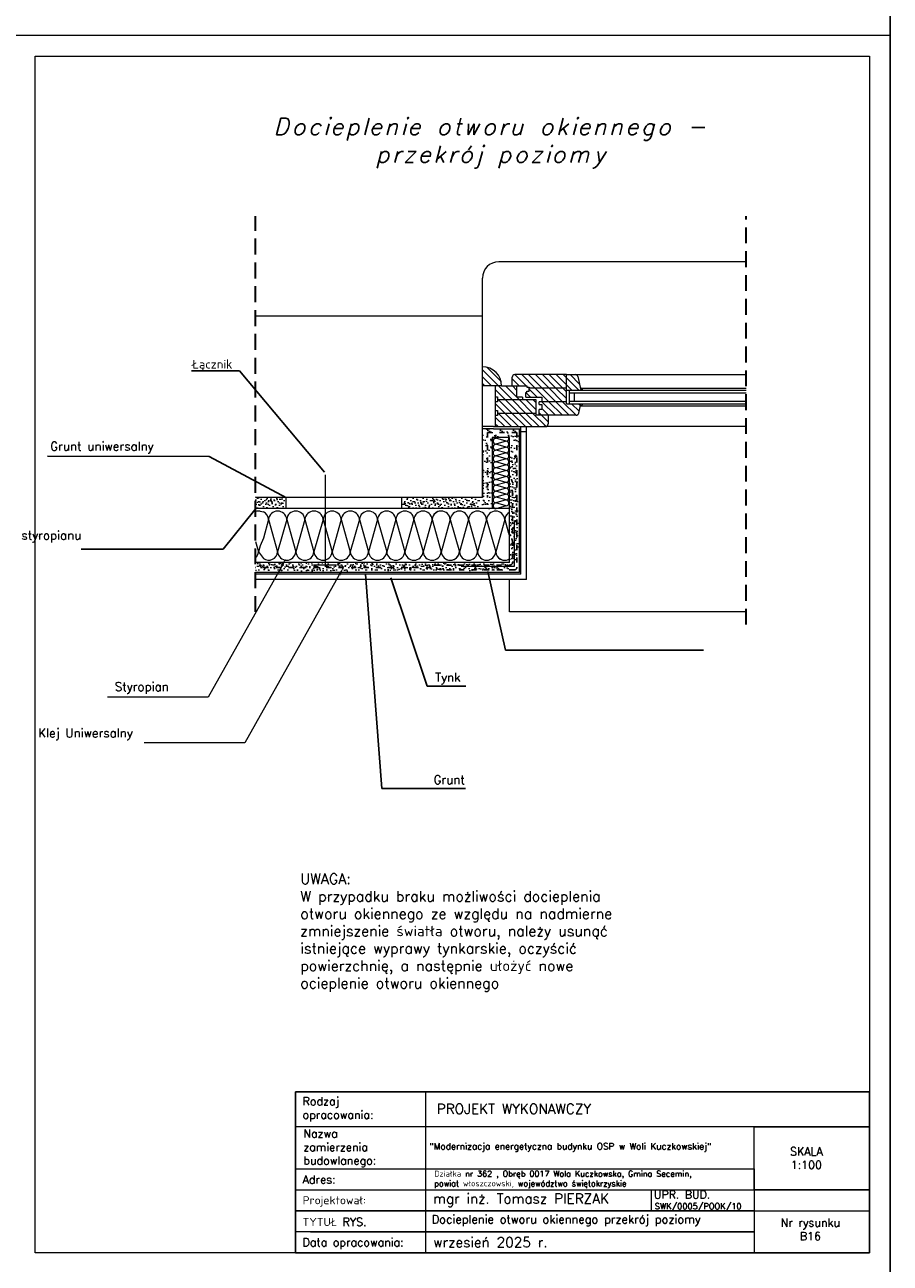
# Model space of a CAD drawing. Header units: millimetres. Extents: x 0 to 152651, y 46550 to 81081.
# Tile 63 of 109: x 141240 to 143315, y 49544 to 52514. Entities that reach past the tile are written whole.
import ezdxf

# ---------------------------------------------------------------- set-up
doc = ezdxf.new("R2010")
doc.units = ezdxf.units.MM
for name, pattern in [('ACAD_ISO02W100', [15, 12, -3]), ('ACAD_ISO03W100', [30, 12, -18]), ('DASHED', [19.05, 12.7, -6.35])]:
    doc.linetypes.add(name, pattern=pattern)
for name, color, linetype, lineweight in [('cienka', 3, 'Continuous', 18), ('Kreskowanie', 7, 'Continuous', 9), ('opis', 251, 'Continuous', 15), ('opisy', 4, 'Continuous', 18), ('przerywa', 100, 'ACAD_ISO02W100', 5), ('PRZERYWANA', 2, 'DASHED', 30), ('siatka', 30, 'ACAD_ISO03W100', 25), ('wypełnienie', 130, 'Continuous', 0)]:
    doc.layers.add(name, color=color, linetype=linetype, lineweight=lineweight)
doc.styles.add('DETAL', font='simplex.shx', dxfattribs={"height": 5})
doc.styles.add('KASIA', font='romans.shx', dxfattribs={"height": 20})
doc.styles.get("Standard").update_dxf_attribs({"font": 'GOTHIC.TTF'})
doc.styles.add('tekst', font='segoeui.ttf', dxfattribs={"height": 20})
doc.dimstyles.new('ISO-25', dxfattribs={"dimtxt": 2.5, "dimasz": 2.5, "dimexe": 1.25, "dimexo": 0.625, "dimtad": 1, "dimtxsty": 'Standard', "dimcen": 2.5, "dimadec": 0, "dimazin": 0, "dimtfac": 1, "dimtmove": 0, "dimatfit": 3, "dimfxl": 1, "dimarcsym": 0})
pattern_1 = [(37.5, (137749.995, 50913.666), (-0.62401, 19.087116), [0, -15.05712, 0, -16.8402, 0, -16.09725]), (7.5, (137749.995, 50913.666), (17.53141, 27.95618), [0, -8.12292, 0, -13.57122, 0, -5.20065]), (327.5, (137737.811, 50913.666), (30.8487, 0.05605), [0, -4.953, 0, -17.8308, 0, -23.2791]), (317.5, (137737.81, 50913.666), (29.7787, 8.69424), [0, -2.4765, 0, -11.68908, 0, -13.3731])]
pattern_2 = [(45, (144381.24, 48814.178), (8.75575, -2.918583), [0, -8.255])]
pattern_3 = [(315, (137749.995, 50913.666), (8.27315, 8.27315), [])]

msp = doc.modelspace()

# ---------------------------------------------------------------- hatches: boundary and pattern name
at = {"layer": 'cienka', "true_color": 0x000000}
h = msp.add_hatch(dxfattribs=at)
h.set_pattern_fill('AR-SAND', color=18, scale=0.39, style=0)
h.set_pattern_definition(pattern_1)
h.paths.add_polyline_path([(142426.188, 51482.226), (142402.788, 51482.226), (142402.788, 51524.891), (142361.188, 51524.891), (142361.188, 51354.575), (142337.622, 51354.575), (142337.622, 51380.575), (142337.788, 51380.575), (142337.788, 51482.576), (142337.788, 51545.691), (142363.788, 51545.691), (142426.188, 51545.691)])
at = {"layer": 'cienka', "lineweight": 20, "true_color": 0x000000}
h = msp.add_hatch(dxfattribs=at)
h.set_pattern_fill('DOTS', color=18, scale=5.2, angle=315, style=0)
h.set_pattern_definition([(45, (140201.5226, 55892.9775), (8.75575, -2.918583), [0, -8.255])])
h.paths.add_polyline_path([(142402.788, 51224.575), (142402.788, 51482.576), (142422.288, 51482.576), (142422.288, 51224.575)])
at = {"layer": 'cienka', "true_color": 0x000000}
h = msp.add_hatch(dxfattribs=at)
h.set_pattern_fill('AR-SAND', color=18, scale=0.39, style=0)
h.set_pattern_definition(pattern_1)
h.paths.add_polyline_path([(142402.788, 51224.575), (142402.788, 51482.576), (142422.288, 51482.576), (142422.288, 51224.575)])
at = {"layer": 'cienka', "lineweight": 20, "true_color": 0x000000}
h = msp.add_hatch(dxfattribs=at)
h.set_pattern_fill('DOTS', color=18, scale=5.2, angle=315, style=0)
h.set_pattern_definition(pattern_2)
edge = h.paths.add_edge_path()
edge.add_line((141793.796, 51354.906), (141793.796, 51380.755))
edge.add_line((141793.796, 51380.755), (141854.157, 51380.755))
edge.add_arc((141852.242, 51367.859), 13.038, -83.441068, 81.554213, ccw=False)
edge.add_line((141853.731, 51354.906), (141793.796, 51354.906))
at = {"layer": 'cienka', "true_color": 0x000000}
h = msp.add_hatch(dxfattribs=at)
h.set_pattern_fill('AR-SAND', color=18, scale=0.39, style=0)
h.set_pattern_definition(pattern_1)
edge = h.paths.add_edge_path()
edge.add_line((141793.796, 51354.906), (141793.796, 51380.755))
edge.add_line((141793.796, 51380.755), (141854.157, 51380.755))
edge.add_arc((141852.242, 51367.859), 13.038, -83.441068, 81.554213, ccw=False)
edge.add_line((141853.731, 51354.906), (141793.796, 51354.906))
at = {"layer": 'cienka', "lineweight": 20, "true_color": 0x000000}
h = msp.add_hatch(dxfattribs=at)
h.set_pattern_fill('DOTS', color=18, scale=5.2, angle=315, style=0)
h.set_pattern_definition(pattern_2)
h.paths.add_polyline_path([(142324.03, 51380.575, -0.70087111), (142323.016, 51354.575), (142155.286, 51354.575, -0.72327724), (142154.131, 51380.575)])
at = {"layer": 'cienka', "true_color": 0x000000}
h = msp.add_hatch(dxfattribs=at)
h.set_pattern_fill('AR-SAND', color=18, scale=0.39, style=0)
h.set_pattern_definition(pattern_1)
h.paths.add_polyline_path([(142324.03, 51380.575, -0.70087111), (142323.016, 51354.575), (142155.286, 51354.575, -0.72327724), (142154.131, 51380.575)])
at = {"layer": 'cienka', "lineweight": 20, "true_color": 0x000000}
h = msp.add_hatch(dxfattribs=at)
h.set_pattern_fill('DOTS', color=18, scale=5.2, angle=315, style=0)
h.set_pattern_definition(pattern_2)
h.paths.add_polyline_path([(141793.796, 51205.075), (141793.796, 51224.575), (142410.711, 51224.575), (142409.584, 51205.075)])
at = {"layer": 'cienka', "true_color": 0x000000}
h = msp.add_hatch(dxfattribs=at)
h.set_pattern_fill('AR-SAND', color=18, scale=0.39, style=0)
h.set_pattern_definition(pattern_1)
h.paths.add_polyline_path([(141793.796, 51205.075), (141793.796, 51224.575), (142410.711, 51224.575), (142409.584, 51205.075)])
at = {"layer": 'Kreskowanie', "true_color": 0x000000}
h = msp.add_hatch(dxfattribs=at)
h.set_pattern_fill('_USER', color=18, scale=11.7, angle=315, style=0, pattern_type=0)
h.set_pattern_definition(pattern_3)
h.paths.add_polyline_path([(142337.647, 51648.391), (142337.647, 51694.4, -0.41421356), (142383.655, 51648.391)])
h = msp.add_hatch(dxfattribs=at)
h.set_pattern_fill('_USER', color=18, scale=11.7, angle=315, style=0, pattern_type=0)
h.set_pattern_definition(pattern_3)
h.paths.add_polyline_path([(142433.482, 51615.891), (142433.482, 51621.77), (142420.23, 51621.77), (142420.23, 51648.391), (142383.655, 51648.391), (142368.482, 51648.391), (142368.482, 51622.011), (142373.697, 51622.011), (142373.697, 51615.891)])
h = msp.add_hatch(dxfattribs=at)
h.set_pattern_fill('_USER', color=18, scale=11.7, angle=315, style=0, pattern_type=0)
h.set_pattern_definition(pattern_3)
h.paths.add_polyline_path([(142538.985, 51675.628), (142538.985, 51643.128), (142449.886, 51643.128), (142449.886, 51645.628), (142444.341, 51645.628), (142444.341, 51648.391), (142420.23, 51648.391), (142408.985, 51648.391), (142408.985, 51669.128, -0.41421356), (142415.485, 51675.628)])
h = msp.add_hatch(dxfattribs=at)
h.set_pattern_fill('_USER', color=18, scale=11.7, angle=315, style=0, pattern_type=0)
h.set_pattern_definition(pattern_3)
edge = h.paths.add_edge_path()
edge.add_ellipse((142559.813, 51669.128), major_axis=(4.596, -4.596), ratio=1, start_angle=58.20896, end_angle=135)
edge.add_line((142559.813, 51675.628), (142538.985, 51675.628))
edge.add_line((142538.985, 51675.628), (142538.985, 51638.154))
edge.add_line((142538.985, 51638.154), (142573.759, 51638.154))
edge.add_line((142573.759, 51638.154), (142566.141, 51670.613))
h = msp.add_hatch(dxfattribs=at)
h.set_pattern_fill('_USER', color=18, scale=11.7, angle=315, style=0, pattern_type=0)
h.set_pattern_definition(pattern_3)
h.paths.add_polyline_path([(142538.985, 51643.128), (142449.886, 51643.128), (142449.886, 51635.988), (142444.341, 51635.988), (142444.341, 51632.373), (142441.485, 51632.373), (142441.485, 51621.77), (142479.783, 51621.77), (142479.783, 51610.628), (142538.985, 51610.628)])
h = msp.add_hatch(dxfattribs=at)
h.set_pattern_fill('_USER', color=18, scale=11.7, angle=315, style=0, pattern_type=0)
h.set_pattern_definition(pattern_3)
h.paths.add_polyline_path([(142465.982, 51615.891), (142373.697, 51615.891), (142373.697, 51610.202), (142368.482, 51610.202), (142368.482, 51589.511), (142373.697, 51589.511), (142373.697, 51583.391), (142465.982, 51583.391)])
h = msp.add_hatch(dxfattribs=at)
h.set_pattern_fill('_USER', color=18, scale=11.7, angle=315, style=0, pattern_type=0)
h.set_pattern_definition(pattern_3)
h.paths.add_polyline_path([(142473.985, 51578.128), (142473.985, 51592.127), (142479.783, 51592.127), (142479.783, 51603.936), (142473.985, 51603.936), (142473.985, 51610.628), (142538.985, 51610.628), (142538.985, 51605.654), (142573.759, 51605.654), (142568.476, 51583.143, -0.34819301), (142562.148, 51578.128)])
h = msp.add_hatch(dxfattribs=at)
h.set_pattern_fill('_USER', color=18, scale=11.7, angle=315, style=0, pattern_type=0)
h.set_pattern_definition(pattern_3)
h.paths.add_polyline_path([(142368.482, 51550.891), (142368.482, 51577.702), (142373.697, 51577.702), (142373.697, 51583.391), (142465.982, 51583.391), (142465.982, 51578.128), (142473.985, 51578.128), (142495.285, 51578.128), (142495.285, 51557.391, -0.41421356), (142488.785, 51550.891)])

# ---------------------------------------------------------------- linework, layer by layer
at = {"layer": 'cienka', "color": 18, "true_color": 0x000000}
for p, q in [((143315.372, 55459.514), (143315.372, 52489.514)), ((143315.372, 52489.514), (143315.372, 55459.514)), ((141215.372, 52489.514), (143315.372, 52489.514)), ((141215.372, 52489.514), (143315.372, 52489.514)), ((143315.372, 52489.514), (143315.372, 49519.514)), ((143315.372, 49519.514), (143315.372, 52489.514)), ((141265.372, 49569.514), (141265.372, 52439.514)), ((141265.372, 52439.514), (143265.372, 52439.514)), ((141265.372, 49569.514), (141265.372, 52439.514)), ((143265.372, 52439.514), (143265.372, 49569.514)), ((142969.923, 51946.075), (142376.788, 51946.075)), ((142337.788, 51816.075), (142337.788, 51907.075)), ((142337.788, 51816.075), (141793.796, 51816.075)), ((142337.788, 51816.075), (141793.796, 51816.075)), ((142337.788, 51380.575), (142337.788, 51816.075)), ((142383.655, 51648.391), (142337.647, 51648.391)), ((142383.655, 51648.391), (142337.647, 51648.391)), ((142368.482, 51648.391), (142368.482, 51622.011)), ((142368.482, 51648.391), (142368.482, 51622.011)), ((142383.655, 51648.391), (142420.23, 51648.391)), ((142383.655, 51648.391), (142420.23, 51648.391)), ((142408.985, 51648.391), (142408.985, 51669.128)), ((142408.985, 51648.391), (142408.985, 51669.128)), ((142538.985, 51675.628), (142415.485, 51675.628)), ((142538.985, 51675.628), (142415.485, 51675.628)), ((142420.23, 51621.77), (142420.23, 51648.391)), ((142420.23, 51648.391), (142444.341, 51648.391)), ((142420.23, 51621.77), (142420.23, 51648.391)), ((142420.23, 51648.391), (142444.341, 51648.391)), ((142444.341, 51648.391), (142444.341, 51645.628)), ((142444.341, 51648.391), (142444.341, 51645.628)), ((142538.985, 51605.654), (142538.985, 51675.628)), ((142538.985, 51675.628), (142969.923, 51675.628)), ((142538.985, 51605.654), (142538.985, 51675.628)), ((142538.985, 51675.628), (142969.923, 51675.628)), ((142566.141, 51670.613), (142573.759, 51638.154)), ((142566.141, 51670.613), (142573.759, 51638.154)), ((142368.482, 51640.91), (142368.482, 51550.891)), ((142368.482, 51640.91), (142368.482, 51550.891)), ((142368.482, 51622.011), (142373.697, 51622.011)), ((142373.697, 51622.011), (142373.697, 51610.202)), ((142433.482, 51621.77), (142420.23, 51621.77)), ((142433.482, 51621.77), (142420.23, 51621.77)), ((142433.482, 51621.77), (142433.482, 51615.891)), ((142433.482, 51621.77), (142433.482, 51615.891)), ((142441.485, 51621.77), (142441.485, 51632.373)), ((142441.485, 51632.373), (142444.341, 51632.373)), ((142441.485, 51621.77), (142441.485, 51632.373)), ((142441.485, 51632.373), (142444.341, 51632.373)), ((142441.485, 51621.77), (142479.783, 51621.77)), ((142441.485, 51621.77), (142479.783, 51621.77)), ((142444.341, 51645.628), (142449.886, 51645.628)), ((142444.341, 51645.628), (142449.886, 51645.628)), ((142444.341, 51635.988), (142449.886, 51635.988)), ((142444.341, 51632.373), (142444.341, 51635.988)), ((142444.341, 51635.988), (142449.886, 51635.988)), ((142444.341, 51632.373), (142444.341, 51635.988)), ((142449.886, 51645.628), (142449.886, 51643.218)), ((142449.886, 51645.628), (142449.886, 51643.218)), ((142538.985, 51643.128), (142449.886, 51643.128)), ((142449.886, 51635.988), (142449.886, 51643.128)), ((142538.985, 51643.128), (142449.886, 51643.128)), ((142449.886, 51635.988), (142449.886, 51643.128)), ((142479.783, 51621.77), (142479.783, 51610.628)), ((142479.783, 51621.77), (142479.783, 51610.628)), ((142538.985, 51638.154), (142665.263, 51638.154)), ((142538.985, 51638.154), (142665.263, 51638.154)), ((142545.434, 51638.154), (142545.434, 51605.654)), ((142545.434, 51638.154), (142545.434, 51605.654)), ((142545.434, 51631.654), (142665.263, 51631.654)), ((142545.434, 51631.654), (142665.263, 51631.654)), ((142558.485, 51612.154), (142558.485, 51631.654)), ((142558.485, 51612.154), (142558.485, 51631.654)), ((142572.539, 51643.354), (142665.263, 51643.354)), ((142572.539, 51643.354), (142665.263, 51643.354)), ((142665.263, 51643.354), (142969.923, 51643.354)), ((142665.263, 51643.354), (142969.923, 51643.354)), ((142665.263, 51638.154), (142969.923, 51638.154)), ((142665.263, 51638.154), (142969.923, 51638.154)), ((142665.263, 51631.654), (142969.923, 51631.654)), ((142665.263, 51631.654), (142969.923, 51631.654)), ((142368.482, 51610.202), (142368.482, 51589.511)), ((142373.697, 51610.202), (142368.482, 51610.202)), ((142368.482, 51610.202), (142368.482, 51589.511)), ((142373.697, 51610.202), (142368.482, 51610.202)), ((142368.482, 51589.511), (142373.697, 51589.511)), ((142368.482, 51589.511), (142373.697, 51589.511)), ((142373.697, 51615.891), (142465.982, 51615.891)), ((142373.697, 51615.891), (142465.982, 51615.891)), ((142373.697, 51589.511), (142373.697, 51577.702)), ((142373.697, 51589.511), (142373.697, 51577.702)), ((142465.982, 51615.891), (142465.982, 51583.391)), ((142465.982, 51615.891), (142465.982, 51583.391)), ((142538.985, 51610.628), (142473.985, 51610.628)), ((142473.985, 51603.936), (142473.985, 51610.628)), ((142538.985, 51610.628), (142473.985, 51610.628)), ((142473.985, 51603.936), (142473.985, 51610.628)), ((142473.985, 51603.936), (142479.783, 51603.936)), ((142473.985, 51603.936), (142479.783, 51603.936)), ((142473.985, 51578.128), (142473.985, 51592.127)), ((142479.783, 51592.127), (142473.985, 51592.127)), ((142473.985, 51578.128), (142473.985, 51592.127)), ((142479.783, 51592.127), (142473.985, 51592.127)), ((142479.783, 51603.936), (142479.783, 51592.127)), ((142479.783, 51603.936), (142479.783, 51592.127)), ((142538.985, 51605.654), (142665.263, 51605.654)), ((142538.985, 51605.654), (142665.263, 51605.654)), ((142545.434, 51612.154), (142665.263, 51612.154)), ((142545.434, 51612.154), (142665.263, 51612.154)), ((142568.476, 51583.143), (142573.759, 51605.654)), ((142568.476, 51583.143), (142573.759, 51605.654)), ((142572.539, 51600.454), (142665.263, 51600.454)), ((142572.539, 51600.454), (142665.263, 51600.454)), ((142665.263, 51612.154), (142969.923, 51612.154)), ((142665.263, 51612.154), (142969.923, 51612.154)), ((142665.263, 51605.654), (142969.923, 51605.654)), ((142665.263, 51605.654), (142969.923, 51605.654)), ((142665.263, 51600.454), (142969.923, 51600.454)), ((142665.263, 51600.454), (142969.923, 51600.454)), ((142373.697, 51577.702), (142368.482, 51577.702)), ((142373.697, 51577.702), (142368.482, 51577.702)), ((142373.697, 51583.391), (142465.982, 51583.391)), ((142373.697, 51583.391), (142465.982, 51583.391)), ((142562.148, 51578.128), (142473.985, 51578.128)), ((142562.148, 51578.128), (142473.985, 51578.128)), ((142363.788, 51550.891), (142488.785, 51550.891)), ((142363.788, 51550.891), (142488.785, 51550.891)), ((142363.788, 51545.691), (142430.088, 51545.691)), ((142430.088, 51539.494), (142442.911, 51539.494)), ((142969.923, 51550.891), (142485.25, 51550.891)), ((142969.923, 51550.891), (142485.25, 51550.891)), ((142402.788, 51524.891), (142361.188, 51524.891)), ((141960.311, 51435.163), (141960.311, 51218.822)), ((141793.796, 51382.097), (141795.318, 51380.575)), ((141793.796, 51382.097), (141795.318, 51380.575)), ((142337.622, 51380.575), (141793.796, 51380.575)), ((142337.788, 51380.575), (141793.796, 51380.575)), ((142402.788, 51354.575), (141793.796, 51354.575)), ((142402.788, 51354.575), (141793.796, 51354.575)), ((141867.124, 51354.575), (141867.124, 51380.575)), ((142144.432, 51354.575), (142144.432, 51380.575)), ((142414.14, 51215.962), (142414.14, 51325.523)), ((142402.788, 51224.575), (141793.796, 51224.575)), ((142402.788, 51224.575), (141793.796, 51224.575)), ((141988.024, 51218.822), (141932.599, 51218.822)), ((142290.25, 51215.962), (142414.14, 51215.962)), ((142426.188, 51201.175), (141793.796, 51201.175)), ((142430.088, 51197.275), (141793.796, 51197.275)), ((142443.088, 51184.275), (141793.796, 51184.275)), ((142969.923, 51106.275), (142402.788, 51106.275)), ((142742.351, 49721.261), (142742.351, 49670.912)), ((142953.372, 49670.28), (143265.372, 49670.28)), ((143265.372, 49569.514), (141265.372, 49569.514))]:
    msp.add_line(p, q, dxfattribs=at)
at = {"layer": 'cienka', "color": 18, "lineweight": 20, "true_color": 0x000000}
for p, q in [((142465.982, 51583.391), (142465.982, 51578.128)), ((142465.982, 51583.391), (142465.982, 51578.128)), ((142473.985, 51578.128), (142465.982, 51578.128)), ((142473.985, 51578.128), (142465.982, 51578.128)), ((142495.285, 51578.128), (142495.285, 51557.391)), ((142495.285, 51578.128), (142495.285, 51557.391)), ((142363.788, 51550.891), (142337.788, 51550.891)), ((142363.788, 51550.891), (142337.788, 51550.891)), ((142363.788, 51545.691), (142337.788, 51545.691)), ((142426.188, 51201.175), (142426.188, 51545.691)), ((142430.088, 51197.275), (142430.088, 51550.891)), ((142443.088, 51184.275), (142443.088, 51550.891)), ((142361.188, 51524.891), (142361.188, 51354.575)), ((142402.788, 51224.575), (142402.788, 51524.891)), ((142337.788, 51482.576), (142337.788, 51387.307)), ((142337.788, 51482.576), (142337.788, 51380.575)), ((142402.788, 51106.275), (142402.788, 51184.275))]:
    msp.add_line(p, q, dxfattribs=at)
at = {"layer": 'cienka', "color": 18, "true_color": 0x000000}
for centre, radius, start, end in [((142376.788, 51907.075), 39, 90, 180), ((142415.485, 51669.128), 6.5, 90, 180), ((142415.485, 51669.128), 6.5, 90, 180), ((142559.813, 51669.128), 6.5, 13.20896, 90), ((142559.813, 51669.128), 6.5, 13.20896, 90), ((142570.585, 51635.149), 8.434, 20.868715, 76.604187), ((142570.585, 51635.149), 8.434, 20.868715, 76.604187), ((142570.585, 51608.658), 8.434, 283.395813, 339.131285), ((142570.585, 51608.658), 8.434, 283.395813, 339.131285), ((142562.148, 51584.628), 6.5, 270, 346.79104), ((142562.148, 51584.628), 6.5, 270, 346.79104), ((142488.785, 51557.391), 6.5, 270, 0), ((142488.785, 51557.391), 6.5, 270, 0)]:
    msp.add_arc(centre, radius, start, end, dxfattribs=at)
at = {"layer": 'cienka', "color": 18, "lineweight": 20, "true_color": 0x000000}
msp.add_arc((142337.647, 51648.391), 46.009, 0, 90, dxfattribs=at)
msp.add_arc((142337.647, 51648.391), 46.009, 0, 90, dxfattribs=at)
at = {"layer": 'Kreskowanie', "color": 18, "true_color": 0x000000}
for p, q in [((142377.249, 51524.891), (142369.618, 51522.761)), ((142377.249, 51524.891), (142369.618, 51522.761)), ((142394.841, 51515.718), (142369.618, 51522.761)), ((142394.841, 51515.718), (142369.618, 51522.761)), ((142394.841, 51515.718), (142369.618, 51508.676)), ((142394.841, 51515.718), (142369.618, 51508.676)), ((142394.841, 51501.634), (142369.618, 51508.676)), ((142394.841, 51501.634), (142369.618, 51508.676)), ((142394.841, 51501.634), (142369.618, 51494.592)), ((142394.841, 51501.634), (142369.618, 51494.592)), ((142394.841, 51487.55), (142369.618, 51494.592)), ((142394.841, 51487.55), (142369.618, 51494.592)), ((142394.841, 51487.55), (142369.618, 51480.507)), ((142394.841, 51487.55), (142369.618, 51480.507)), ((142394.841, 51473.465), (142369.618, 51480.507)), ((142394.841, 51473.465), (142369.618, 51480.507)), ((142394.841, 51473.465), (142369.618, 51466.423)), ((142394.841, 51473.465), (142369.618, 51466.423)), ((142394.841, 51459.381), (142369.618, 51466.423)), ((142394.841, 51459.381), (142369.618, 51466.423)), ((142394.841, 51459.381), (142369.618, 51452.339)), ((142394.841, 51459.381), (142369.618, 51452.339)), ((142394.841, 51445.296), (142369.618, 51452.339)), ((142394.841, 51445.296), (142369.618, 51452.339)), ((142394.841, 51445.296), (142369.618, 51438.254)), ((142394.841, 51445.296), (142369.618, 51438.254)), ((142394.841, 51431.212), (142369.618, 51438.254)), ((142394.841, 51431.212), (142369.618, 51438.254)), ((142394.841, 51431.212), (142369.618, 51424.17)), ((142394.841, 51431.212), (142369.618, 51424.17)), ((142394.841, 51417.128), (142369.618, 51424.17)), ((142394.841, 51417.128), (142369.618, 51424.17)), ((142394.841, 51417.128), (142369.618, 51410.085)), ((142394.841, 51417.128), (142369.618, 51410.085)), ((142394.841, 51403.043), (142369.618, 51410.085)), ((142394.841, 51403.043), (142369.618, 51410.085)), ((142394.841, 51403.043), (142369.618, 51396.001)), ((142394.841, 51403.043), (142369.618, 51396.001)), ((142394.841, 51388.959), (142369.618, 51396.001)), ((142394.841, 51388.959), (142369.618, 51396.001)), ((142394.841, 51388.959), (142369.618, 51381.916)), ((142394.841, 51388.959), (142369.618, 51381.916)), ((142394.841, 51374.874), (142369.618, 51381.916)), ((142394.841, 51374.874), (142369.618, 51381.916)), ((142394.841, 51374.874), (142369.618, 51367.832)), ((142394.841, 51374.874), (142369.618, 51367.832)), ((142394.841, 51360.79), (142369.618, 51367.832)), ((142394.841, 51360.79), (142369.618, 51353.748)), ((141804.732, 51347.977), (141812.348, 51346.281)), ((141804.732, 51347.977), (141812.348, 51346.281)), ((141824.846, 51328.45), (141812.348, 51283.683)), ((141824.846, 51328.45), (141812.348, 51283.683)), ((141824.846, 51328.45), (141846.633, 51250.416)), ((141824.846, 51328.45), (141846.633, 51250.416)), ((141868.42, 51328.45), (141846.633, 51250.416)), ((141868.42, 51328.45), (141846.633, 51250.416)), ((141868.42, 51328.45), (141890.207, 51250.416)), ((141868.42, 51328.45), (141890.207, 51250.416)), ((141911.994, 51328.45), (141890.207, 51250.416)), ((141911.994, 51328.45), (141890.207, 51250.416)), ((141911.994, 51328.45), (141933.781, 51250.416)), ((141911.994, 51328.45), (141933.781, 51250.416)), ((141955.567, 51328.45), (141933.781, 51250.416)), ((141955.567, 51328.45), (141933.781, 51250.416)), ((141955.567, 51328.45), (141977.354, 51250.416)), ((141955.567, 51328.45), (141977.354, 51250.416)), ((141999.141, 51328.45), (141977.354, 51250.416)), ((141999.141, 51328.45), (141977.354, 51250.416)), ((141999.141, 51328.45), (142020.928, 51250.416)), ((141999.141, 51328.45), (142020.928, 51250.416)), ((142042.715, 51328.45), (142020.928, 51250.416)), ((142042.715, 51328.45), (142020.928, 51250.416)), ((142042.715, 51328.45), (142064.502, 51250.416)), ((142042.715, 51328.45), (142064.502, 51250.416)), ((142086.289, 51328.45), (142064.502, 51250.416)), ((142086.289, 51328.45), (142064.502, 51250.416)), ((142086.289, 51328.45), (142108.075, 51250.416)), ((142086.289, 51328.45), (142108.075, 51250.416)), ((142129.862, 51328.45), (142108.075, 51250.416)), ((142129.862, 51328.45), (142108.075, 51250.416)), ((142129.862, 51328.45), (142151.649, 51250.416)), ((142129.862, 51328.45), (142151.649, 51250.416)), ((142173.436, 51328.45), (142151.649, 51250.416)), ((142173.436, 51328.45), (142151.649, 51250.416)), ((142173.436, 51328.45), (142195.223, 51250.416)), ((142173.436, 51328.45), (142195.223, 51250.416)), ((142217.01, 51328.45), (142195.223, 51250.416)), ((142217.01, 51328.45), (142195.223, 51250.416)), ((142217.01, 51328.45), (142238.796, 51250.416)), ((142217.01, 51328.45), (142238.796, 51250.416)), ((142260.6, 51328.259), (142238.758, 51250.026)), ((142260.6, 51328.259), (142282.387, 51250.225)), ((142260.6, 51328.259), (142282.387, 51250.225)), ((142304.174, 51328.259), (142282.387, 51250.225)), ((142304.174, 51328.259), (142282.387, 51250.225)), ((142304.174, 51328.259), (142325.96, 51250.225)), ((142304.174, 51328.259), (142325.96, 51250.225)), ((142347.747, 51328.259), (142325.96, 51250.225)), ((142347.747, 51328.259), (142325.96, 51250.225)), ((142347.747, 51328.259), (142369.534, 51250.225)), ((142347.747, 51328.259), (142369.534, 51250.225)), ((142391.321, 51328.259), (142369.534, 51250.225)), ((142391.321, 51328.259), (142369.534, 51250.225)), ((142391.321, 51328.259), (142400.452, 51295.552)), ((142391.321, 51328.259), (142402.788, 51287.186)), ((141793.796, 51275.169), (141800.707, 51250.416)), ((141793.796, 51275.169), (141800.707, 51250.416)), ((141804.732, 51264.832), (141800.707, 51250.416)), ((141804.732, 51264.832), (141800.707, 51250.416)), ((141812.348, 51283.683), (141804.732, 51264.832)), ((141812.348, 51283.683), (141804.732, 51264.832)), ((141800.707, 51250.416), (141812.348, 51234.438)), ((141800.707, 51250.416), (141812.348, 51234.438))]:
    msp.add_line(p, q, dxfattribs=at)
for centre, radius, start, end in [((142370.256, 51515.718), 7.071, 95.182812, 264.817188), ((142370.256, 51515.718), 7.071, 95.182812, 264.817188), ((142370.256, 51501.634), 7.071, 95.182812, 264.817188), ((142370.256, 51501.634), 7.071, 95.182812, 264.817188), ((142370.256, 51529.803), 7.071, 223.996739, 264.817188), ((142394.202, 51522.761), 7.071, 275.182812, 17.535347), ((142394.202, 51508.676), 7.071, 275.182812, 84.817188), ((142394.202, 51494.592), 7.071, 275.182812, 84.817188), ((142370.256, 51487.55), 7.071, 95.182812, 264.817188), ((142370.256, 51487.55), 7.071, 95.182812, 264.817188), ((142370.256, 51473.465), 7.071, 95.182812, 264.817188), ((142370.256, 51473.465), 7.071, 95.182812, 264.817188), ((142394.202, 51480.507), 7.071, 275.182812, 84.817188), ((142394.202, 51466.423), 7.071, 275.182812, 84.817188), ((142370.256, 51459.381), 7.071, 95.182812, 264.817188), ((142370.256, 51459.381), 7.071, 95.182812, 264.817188), ((142370.256, 51445.296), 7.071, 95.182812, 264.817188), ((142370.256, 51445.296), 7.071, 95.182812, 264.817188), ((142394.202, 51452.339), 7.071, 275.182812, 84.817188), ((142394.202, 51438.254), 7.071, 275.182812, 84.817188), ((142370.256, 51431.212), 7.071, 95.182812, 264.817188), ((142370.256, 51431.212), 7.071, 95.182812, 264.817188), ((142370.256, 51417.128), 7.071, 95.182812, 264.817188), ((142370.256, 51417.128), 7.071, 95.182812, 264.817188), ((142394.202, 51424.17), 7.071, 275.182812, 84.817188), ((142394.202, 51410.085), 7.071, 275.182812, 84.817188), ((142370.256, 51403.043), 7.071, 95.182812, 264.817188), ((142370.256, 51403.043), 7.071, 95.182812, 264.817188), ((142370.256, 51388.959), 7.071, 95.182812, 264.817188), ((142370.256, 51388.959), 7.071, 95.182812, 264.817188), ((142370.256, 51374.874), 7.071, 95.182812, 264.817188), ((142370.256, 51374.874), 7.071, 95.182812, 264.817188), ((142394.202, 51396.001), 7.071, 275.182812, 84.817188), ((142394.202, 51381.916), 7.071, 275.182812, 84.817188), ((142370.256, 51360.79), 7.071, 95.182812, 264.817188), ((142394.202, 51367.832), 7.071, 275.182812, 84.817188), ((141800.707, 51326.474), 21.876, 79.39782, 108.415665), ((141800.707, 51326.474), 21.876, 79.39782, 108.415665), ((141803.059, 51326.474), 21.876, 5.182812, 64.876456), ((141803.059, 51326.474), 21.876, 5.182812, 64.876456), ((141846.633, 51326.474), 21.876, 5.182812, 174.817188), ((141846.633, 51326.474), 21.876, 5.182812, 174.817188), ((141890.207, 51326.474), 21.876, 5.182812, 174.817188), ((141890.207, 51326.474), 21.876, 5.182812, 174.817188), ((141933.781, 51326.474), 21.876, 5.182812, 174.817188), ((141933.781, 51326.474), 21.876, 5.182812, 174.817188), ((141977.354, 51326.474), 21.876, 5.182812, 174.817188), ((141977.354, 51326.474), 21.876, 5.182812, 174.817188), ((142020.928, 51326.474), 21.876, 5.182812, 174.817188), ((142020.928, 51326.474), 21.876, 5.182812, 174.817188), ((142064.502, 51326.474), 21.876, 5.182812, 174.817188), ((142064.502, 51326.474), 21.876, 5.182812, 174.817188), ((142108.075, 51326.474), 21.876, 5.182812, 174.817188), ((142108.075, 51326.474), 21.876, 5.182812, 174.817188), ((142151.649, 51326.474), 21.876, 5.182812, 174.817188), ((142151.649, 51326.474), 21.876, 5.182812, 174.817188), ((142195.223, 51326.474), 21.876, 5.182812, 174.817188), ((142195.223, 51326.474), 21.876, 5.182812, 174.817188), ((142238.796, 51326.474), 21.876, 79.39782, 174.817188), ((142238.796, 51326.474), 21.876, 4.680099, 174.817188), ((142282.387, 51326.283), 21.876, 5.182812, 174.817188), ((142282.387, 51326.283), 21.876, 5.182812, 174.817188), ((142325.96, 51326.283), 21.876, 5.182812, 174.817188), ((142325.96, 51326.283), 21.876, 5.182812, 174.817188), ((142369.534, 51326.283), 21.876, 5.182812, 174.817188), ((142369.534, 51326.283), 21.876, 5.182812, 174.817188), ((142413.108, 51326.283), 21.876, 118.145695, 174.817188), ((142413.108, 51326.283), 21.876, 125.344698, 174.817188), ((141778.92, 51252.392), 21.876, 312.843885, 354.817188), ((141778.92, 51252.392), 21.876, 312.843885, 354.817188), ((141824.846, 51252.392), 21.876, 235.156276, 354.817188), ((141824.846, 51252.392), 21.876, 235.156276, 354.817188), ((141868.42, 51252.392), 21.876, 185.182812, 354.817188), ((141868.42, 51252.392), 21.876, 185.182812, 354.817188), ((141911.994, 51252.392), 21.876, 185.182812, 354.817188), ((141911.994, 51252.392), 21.876, 185.182812, 354.817188), ((141955.567, 51252.392), 21.876, 185.182812, 354.817188), ((141955.567, 51252.392), 21.876, 185.182812, 354.817188), ((141999.141, 51252.392), 21.876, 185.182812, 354.817188), ((141999.141, 51252.392), 21.876, 185.182812, 354.817188), ((142042.715, 51252.392), 21.876, 185.182812, 354.817188), ((142042.715, 51252.392), 21.876, 185.182812, 354.817188), ((142086.289, 51252.392), 21.876, 185.182812, 354.817188), ((142086.289, 51252.392), 21.876, 185.182812, 354.817188), ((142129.862, 51252.392), 21.876, 185.182812, 354.817188), ((142129.862, 51252.392), 21.876, 185.182812, 354.817188), ((142173.436, 51252.392), 21.876, 185.182812, 354.817188), ((142173.436, 51252.392), 21.876, 185.182812, 354.817188), ((142217.01, 51252.392), 21.876, 185.182812, 354.817188), ((142217.01, 51252.392), 21.876, 185.182812, 354.817188), ((142260.6, 51252.201), 21.876, 185.182812, 354.817188), ((142260.6, 51252.201), 21.876, 235.156276, 354.817188), ((142304.174, 51252.201), 21.876, 185.182812, 354.817188), ((142304.174, 51252.201), 21.876, 185.182812, 354.817188), ((142347.747, 51252.201), 21.876, 185.182812, 354.817188), ((142347.747, 51252.201), 21.876, 185.182812, 354.817188), ((142391.321, 51252.201), 21.876, 185.182812, 294.671644), ((142391.321, 51252.201), 21.876, 185.182812, 301.614153)]:
    msp.add_arc(centre, radius, start, end, dxfattribs=at)
at = {"layer": 'opis', "color": 18, "true_color": 0x000000}
for p, q in [((141856.341, 51216.51), (141679.743, 50902.167)), ((141994.434, 51195.439), (141767.874, 50792.164)), ((141679.743, 50902.167), (141438.375, 50902.167)), ((141767.874, 50792.164), (141526.506, 50792.164))]:
    msp.add_line(p, q, dxfattribs=at)
for points in [[(141853.435, 51218.143), (141866.137, 51233.947), (141859.247, 51214.877)], [(141991.528, 51197.071), (142004.23, 51212.875), (141997.34, 51193.806)]]:
    msp.add_solid(points, dxfattribs=at)
at = {"layer": 'opisy', "color": 18, "linetype": 'Continuous', "lineweight": 0, "true_color": 0x000000, "flags": 128}
for points in [[(141889.662, 49569.514), (141889.662, 49955.812), (142200.951, 49955.777), (142200.951, 49569.48)], [(142989.372, 49871.812), (143265.372, 49871.812), (143265.372, 49720.629), (142989.372, 49720.629)]]:
    msp.add_lwpolyline(points, close=True, dxfattribs=at)
for points in [[(141889.662, 49955.794), (143265.372, 49955.794), (143265.372, 49871.812), (141889.662, 49871.812)], [(142929.372, 49955.794), (143265.372, 49955.794)], [(141889.662, 49771.029), (142989.372, 49771.029), (142989.372, 49619.88), (141889.662, 49619.88)], [(141889.662, 49720.629), (142989.372, 49720.629), (142989.372, 49670.28), (141889.662, 49670.28)], [(142929.372, 49720.629), (143265.372, 49720.629)], [(141889.662, 49670.28), (142989.372, 49670.28), (142989.372, 49619.897), (141889.662, 49619.897)], [(141925.662, 49619.897), (142989.372, 49619.897), (142989.372, 49569.514), (141925.662, 49569.514)]]:
    msp.add_lwpolyline(points, dxfattribs=at)
at = {"layer": 'opisy', "color": 18, "lineweight": 25, "true_color": 0x000000}
msp.add_lwpolyline([(141889.662, 49955.794), (143265.372, 49955.794), (143265.372, 49569.514), (141889.662, 49569.514)], close=True, dxfattribs=at)
at = {"layer": 'PRZERYWANA', "color": 18, "ltscale": 3, "true_color": 0x000000}
for p, q in [((141793.796, 51106.257), (141793.796, 52055.115)), ((142969.923, 51076.101), (142969.923, 52055.115))]:
    msp.add_line(p, q, dxfattribs=at)
at = {"layer": 'siatka', "color": 18, "true_color": 0x000000}
for p, q in [((142420.308, 51536.591), (142349.488, 51536.591)), ((142349.488, 51536.591), (142349.488, 51380.575)), ((142420.308, 51536.591), (142420.308, 51213.722)), ((142409.908, 51396.917), (142409.908, 51225.367)), ((142214.663, 51212.875), (141793.796, 51212.875)), ((142238.575, 51207.222), (142214.663, 51212.875)), ((142221.405, 51218.867), (142403.408, 51218.867)), ((142413.808, 51207.222), (142238.575, 51207.222))]:
    msp.add_line(p, q, dxfattribs=at)
for centre in [(142403.408, 51225.367), (142413.808, 51213.722)]:
    msp.add_arc(centre, 6.5, 270, 0, dxfattribs=at)
at = {"layer": 'wypełnienie', "color": 18, "true_color": 0x000000}
for p, q in [((142368.482, 51622.011), (142373.697, 51622.011)), ((142373.697, 51622.011), (142373.697, 51610.202))]:
    msp.add_line(p, q, dxfattribs=at)

# ---------------------------------------------------------------- texts
at = {"layer": 'cienka', "color": 18, "linetype": 'Continuous', "true_color": 0x000000, "insert": (141215.372, 52357.299), "char_height": 40, "width": 2147.20703, "attachment_point": 1, "style": 'tekst'}
msp.add_mtext('\\A1;\\pxi18.0745,qc;{\\fTimes New Roman|b0|i0|c238|p18;\\Q15;\\T1.2;\\P\\pi3.528;\\Fromans|c238;Docieplenie otworu okiennego - \\Pprzekrój poziomy\\H1.0317x; }', dxfattribs=at)
at = {"layer": 'opis', "color": 18, "true_color": 0x000000, "char_height": 20.8, "style": 'DETAL'}
for s, insert, attachment_point in [('{\\Fromans|c238;Łączni\\fms sans serif|b0|i0|c238|p0;k}', (141641.94, 51684.924), 7), ('{\\Fromans|c238;Grunt uniwersalny }', (141301.408, 51486.421), 7), ('\\pxql;Klej do styropianu ', (141390.081, 51272.829), 9), ('Styropian', (141456.235, 50909.825), 7), ('Tynk ', (142224.379, 50932.456), 7), ('\\pxql;Klej Uniwersalny ', (141513.501, 50798.783), 9), ('\\pxqr;{\\C6;Grunt}', (142220.67, 50693.715), 7)]:
    msp.add_mtext(s, dxfattribs=dict(at, insert=insert, attachment_point=attachment_point))
at = {"layer": 'opisy', "color": 18, "linetype": 'Continuous', "lineweight": 0, "true_color": 0x000000, "attachment_point": 4, "style": 'KASIA'}
for s, insert, char_height, width in [('\\A1;{\\H0.80952x;Rodzaj opracowania:}', (141906.488, 49913.525), 24, 141.54434), ('\\A1;\\pxql;PROJEKT WYKONAWCZY', (142227.84, 49914.606), 24, 946.31605), ('\\A1;\\pxql;{\\H0.80952x;Nazwa \\Pzamierzenia\\Pbudowlanego:}', (141908.306, 49819.827), 24, 141.54434), ('\\A1;"Modernizacja energetyczna budynku OSP w Woli Kuczkowskiej"', (142210.099, 49822.327), 15.6, 787.57688), ('\\A1;\\pxqc;{\\H0.80952x;SKALA\\P1:100}', (142740.376, 49796.611), 24, 747.85817), ('\\A1;\\pxql;{\\H0.80952x;Adres:}', (141906.488, 49745.132), 24, 141.54434), ('\\A1;Działka nr 362 , Obręb 0017 Wola Kuczkowska, Gmina Secemin, \\Ppowiat włoszczowski, województwo świętokrzyskie', (142222.058, 49745.192), 14, 817.77748), ('\\A1;UPR. BUD.', (142748.861, 49709.095), 19.2, 598.28653), ('\\A1;\\pxql;{\\H0.80952x;Projektował:}', (141906.488, 49692.654), 24, 747.85817), ('\\A1;mgr inż. Tomasz PIERZAK', (142219.33, 49695.345), 24, 747.85817), ('\\A1;Docieplenie otworu okiennego przekrój poziomy ', (142216.054, 49646.68), 20, 747.85817), ('\\A1;SWK/0005/POOK/10', (142750.867, 49678.803), 14.4, 448.7149), ('\\A1;\\pxql;{\\H0.80952x;TYTUŁ RYS.}', (141906.488, 49643.449), 24, 747.85817), ('\\A1;\\pxqc;{\\H0.80952x;Nr rysunku\\PB16}', (142750.003, 49625.594), 24, 747.85817), ('\\A1;\\pxql;{\\H0.80952x;Data opracowania:}', (141906.488, 49591.411), 24, 747.85817), ('\\A1;wrzesień 2025 r.', (142219.33, 49594.735), 24, 747.85817)]:
    msp.add_mtext(s, dxfattribs=dict(at, insert=insert, char_height=char_height, width=width))
at = {"layer": 'przerywa', "color": 18, "true_color": 0x000000, "insert": (141901.013, 50478.737), "char_height": 25, "width": 908.43925, "attachment_point": 1}
msp.add_mtext('{\\Fromans|c0;UWAGA: \\PW przypadku braku możliwości docieplenia \\Potworu okiennego ze względu na nadmierne \\Pzmniejszenie światła otworu, należy usunąć \\Pistniejące wyprawy tynkarskie, oczyścić \\Ppowierzchnię, a następnie ułożyć nowe \\Pocieplenie otworu okiennego }', dxfattribs=at)

# ---------------------------------------------------------------- leaders
at = {"layer": 'opis', "color": 18, "true_color": 0x000000}
for points in [[(141958.834, 51441.6), (141755.376, 51684.924), (141639.799, 51684.924)], [(141867.565, 51379.947), (141682.508, 51479.383), (141295.122, 51479.627)], [(141792.358, 51351.632), (141715.958, 51256.76), (141375.968, 51256.76)], [(142350.229, 51203.678), (142392.874, 51014.955), (142867.737, 51014.734)], [(142057.67, 51196.816), (142096.38, 50682.868), (142297.241, 50682.868)], [(142117.992, 51188.239), (142204.828, 50928.716), (142297.846, 50928.716)]]:
    msp.add_leader(points, dimstyle='ISO-25', dxfattribs=at)

doc.saveas('drawing.dxf')
